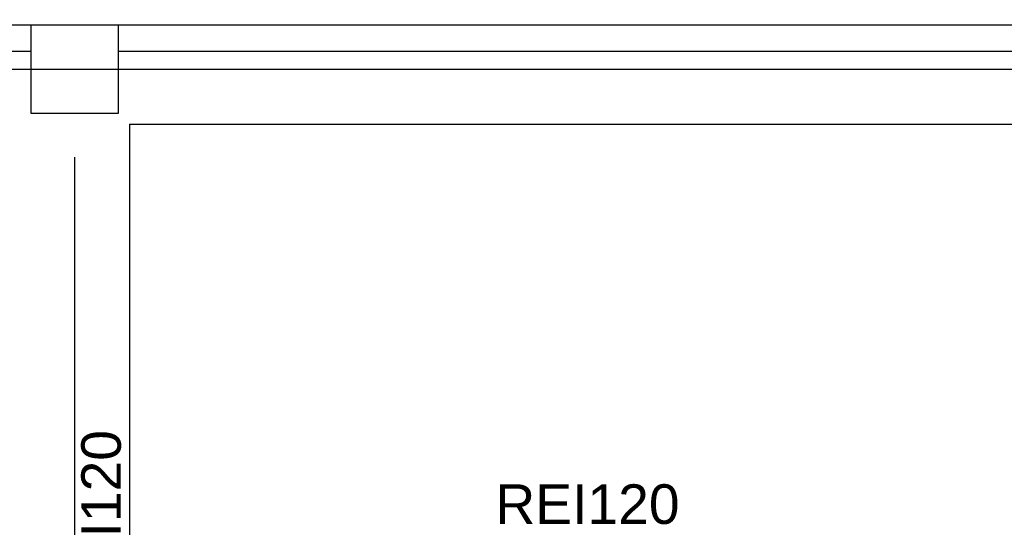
# Model space of a CAD drawing. Header units: centimetres. Extents: x -156440 to 298236, y -263599 to 81430.
# Tile 152 of 170: x 205774 to 210258, y -159317 to -157007. Entities that reach past the tile are written whole.
import ezdxf

# ---------------------------------------------------------------- set-up
doc = ezdxf.new("R2010")
doc.units = ezdxf.units.CM
doc.header["$LTSCALE"] = 50
doc.linetypes.add('Kondygnacja -2$0$HIDDEN2', pattern=[4.7625, 3.175, -1.5875])
doc.linetypes.add('Osie rzutów$0$DASHDOT2', pattern=[12.7, 6.35, -3.175, 0, -3.175])
doc.layers.add('Kondygnacja -2$0$_SP KORYTA', color=8, linetype='Continuous', lineweight=25)
for name, color, linetype in [('Kondygnacja -2$0$ARCH_INFO_ODPORNOŚĆ OGNIOWA', 8, 'Continuous'), ('Kondygnacja -2$0$ARCH_KONSTR_POWYŻEJ RZUTU_IST', 8, 'Kondygnacja -2$0$HIDDEN2'), ('Kondygnacja -2$0$ARCH_MUROWANE_IST', 9, 'Continuous'), ('Kondygnacja -2$0$ARCH_ŻELBET_IST', 9, 'Continuous'), ('Osie rzutów$0$ARCH_INFO_OSIE_IST', 8, 'Osie rzutów$0$DASHDOT2')]:
    doc.layers.add(name, color=color, linetype=linetype)
doc.styles.add('Kondygnacja -2$0$Arial', font='ARIAL.TTF')

# ---------------------------------------------------------------- blocks, each defined once
blk = doc.blocks.new('Osie rzutów')
at = {"layer": 'Osie rzutów$0$ARCH_INFO_OSIE_IST', "ltscale": 10}
for p, q in [((12860, 12510), (12860, 4623.26)), ((4436.04, 6200), (15156.54, 6200))]:
    blk.add_line(p, q, dxfattribs=at)
blk = doc.blocks.new('Kondygnacja -2$0$konstukcja stropu -2')
at = {"layer": 'Kondygnacja -2$0$ARCH_KONSTR_POWYŻEJ RZUTU_IST', "ltscale": 10}
for q in [(12885, 5625), (13415, 6175)]:
    blk.add_line((12885, 6175), q, dxfattribs=at)

msp = doc.modelspace()

# ---------------------------------------------------------------- linework, layer by layer
at = {"layer": 'Kondygnacja -2$0$ARCH_MUROWANE_IST', "ltscale": 4}
for p, q in [((211574.241, -157031.769, -3480), (203994.241, -157031.769, -3480)), ((205824.241, -157151.769, -3480), (203994.241, -157151.769, -3480)), ((211574.241, -157151.769, -3480), (206224.241, -157151.769, -3480))]:
    msp.add_line(p, q, dxfattribs=at)
at = {"layer": 'Kondygnacja -2$0$ARCH_ŻELBET_IST', "ltscale": 4, "elevation": -3480}
msp.add_lwpolyline([(205824.241, -157431.769), (206224.241, -157431.769), (206224.241, -157031.769), (205824.241, -157031.769)], close=True, dxfattribs=at)

# ---------------------------------------------------------------- block references
at = {"layer": 'Kondygnacja -2$0$_SP KORYTA', "xscale": 10, "yscale": 10, "zscale": 10}
msp.add_blockref('Kondygnacja -2$0$konstukcja stropu -2', (77424.241, -219231.769, -3480), dxfattribs=at)
at = {"layer": 'Osie rzutów$0$ARCH_INFO_OSIE_IST', "xscale": 10, "yscale": 10, "zscale": 10}
msp.add_blockref('Osie rzutów', (77424.241, -219231.769), dxfattribs=at)

# ---------------------------------------------------------------- texts
at = {"layer": 'Kondygnacja -2$0$ARCH_INFO_ODPORNOŚĆ OGNIOWA', "insert": (206146.031, -159293.878, -3480), "char_height": 180, "width": 533.32525, "attachment_point": 5, "rotation": 90, "style": 'Kondygnacja -2$0$Arial'}
msp.add_mtext('REI120', dxfattribs=at)
at = {"layer": 'Kondygnacja -2$0$ARCH_INFO_ODPORNOŚĆ OGNIOWA', "insert": (208359.717, -159213.162, -3480), "char_height": 180, "width": 533.32525, "attachment_point": 5, "style": 'Kondygnacja -2$0$Arial'}
msp.add_mtext('REI120', dxfattribs=at)

doc.saveas('drawing.dxf')
